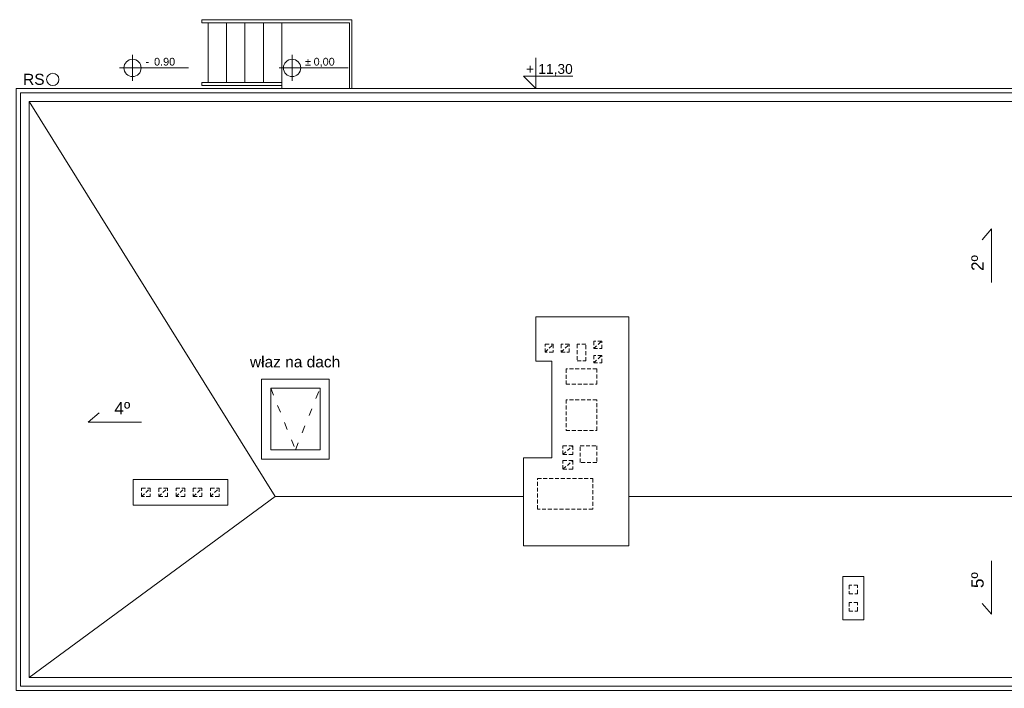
# Model space of a CAD drawing. Header units: millimetres. Extents: x 167773 to 185035, y -114105 to -66770.
# Tile 3 of 114: x 170968 to 172569, y -112101 to -111015. Entities that reach past the tile are written whole.
import ezdxf
from ezdxf.enums import TextEntityAlignment as Align

# ---------------------------------------------------------------- set-up
doc = ezdxf.new("R2010")
doc.units = ezdxf.units.MM
doc.linetypes.add('ACAD_ISO03W100', pattern=[30, 12, -18])
doc.linetypes.add('HIDDEN', pattern=[9.525, 6.35, -3.175])
doc.layers.get('0').update_dxf_attribs({"lineweight": 9})
for name, color, linetype, lineweight in [('a-op_text', 7, 'Continuous', 9), ('b-przerywana1', 9, 'ACAD_ISO03W100', 9), ('b-widokowa', 7, 'Continuous', 9), ('h-hatch', 8, 'Continuous', 9), ('opis text', 7, 'Continuous', 9)]:
    doc.layers.add(name, color=color, linetype=linetype, lineweight=lineweight)
doc.styles.add('PPAB_100', font='arial.ttf', dxfattribs={"height": 18})
doc.styles.add('PPAB_50', font='arial.ttf', dxfattribs={"height": 8})

# ---------------------------------------------------------------- blocks, each defined once
blk = doc.blocks.new('kota')
at = {"layer": 'a-op_text'}
for p, q in [((-27153.37, 102049.9), (-27153.37, 102074.9)), ((-27163.37, 102059.9), (-27123.37, 102059.9)), ((-27153.37, 102049.9), (-27163.37, 102059.9))]:
    blk.add_line(p, q, dxfattribs=at)
at = {"layer": 'a-op_text', "style": 'PPAB_50', "flags": 4}
for tag, p in [('ZNAK', (-27161.37, 102061.9)), ('WARTOSC', (-27151.37, 102061.9))]:
    blk.add_attdef(tag, p, '', height=8, dxfattribs=at)
blk = doc.blocks.new('kotapozioma')
for p, q in [((49330.1, 104.4), (49330.1, 134.4)), ((49315.1, 119.4), (49395.1, 119.4))]:
    blk.add_line(p, q)
blk.add_circle((49330.1, 119.4), 10)
at = {"layer": 'opis text', "style": 'PPAB_50'}
for tag, p in [('ZNAK', (49345.1, 119.4)), ('WARTOSC', (49355.1, 119.4))]:
    blk.add_attdef(tag, text='', height=9, dxfattribs=at).set_placement(p, align=Align.BOTTOM_LEFT)

msp = doc.modelspace()

# ---------------------------------------------------------------- linework, layer by layer
at = {"layer": 'a-op_text'}
for points in [[(172547.9, -111441.8), (172547.9, -111355), (172532.6, -111372.5)], [(171166.4, -111668.9), (171079.7, -111668.9), (171097.2, -111653.6)], [(172547.9, -111894.3), (172547.9, -111981.1), (172532.6, -111963.6)]]:
    msp.add_lwpolyline(points, dxfattribs=at)
at = {"layer": 'b-przerywana1', "linetype": 'HIDDEN'}
for p, q in [((171822.4, -111555.4), (171835.4, -111542.4)), ((171848.4, -111555.4), (171861.4, -111542.4)), ((171901.4, -111549.4), (171914.4, -111537.4)), ((171901.4, -111572.4), (171914.4, -111560.4)), ((171851.4, -111721.4), (171867.4, -111707.4)), ((171851.4, -111745.4), (171867.4, -111731.4)), ((171166.4, -111789.9), (171180.4, -111775.9)), ((171194.4, -111789.9), (171208.4, -111775.9)), ((171222.4, -111789.9), (171236.4, -111775.9)), ((171250.4, -111789.9), (171264.4, -111775.9)), ((171278.4, -111789.9), (171292.4, -111775.9)), ((172306.4, -111989.9), (172340.4, -111989.9))]:
    msp.add_line(p, q, dxfattribs=at)
for points in [[(171822.4, -111542.4), (171835.4, -111542.4), (171835.4, -111555.4), (171822.4, -111555.4)], [(171848.4, -111555.4), (171861.4, -111555.4), (171861.4, -111542.4), (171848.4, -111542.4)], [(171888.4, -111542.4), (171874.4, -111542.4), (171874.4, -111569.4), (171888.4, -111569.4)], [(171901.4, -111549.4), (171914.4, -111549.4), (171914.4, -111537.4), (171901.4, -111537.4)], [(171901.4, -111572.4), (171914.4, -111572.4), (171914.4, -111560.4), (171901.4, -111560.4)], [(171856.4, -111607.4), (171906.4, -111607.4), (171906.4, -111582.4), (171856.4, -111582.4)], [(171856.4, -111682.4), (171906.4, -111682.4), (171906.4, -111632.4), (171856.4, -111632.4)], [(171867.4, -111721.4), (171851.4, -111721.4), (171851.4, -111707.4), (171867.4, -111707.4)], [(171906.4, -111734.4), (171879.4, -111734.4), (171879.4, -111707.4), (171906.4, -111707.4)], [(171867.4, -111745.4), (171851.4, -111745.4), (171851.4, -111731.4), (171867.4, -111731.4)], [(171809.9, -111760.4), (171899.9, -111760.4), (171899.9, -111810.4), (171809.9, -111810.4)], [(171166.4, -111775.9), (171180.4, -111775.9), (171180.4, -111789.9), (171166.4, -111789.9)], [(171194.4, -111789.9), (171208.4, -111789.9), (171208.4, -111775.9), (171194.4, -111775.9)], [(171222.4, -111775.9), (171236.4, -111775.9), (171236.4, -111789.9), (171222.4, -111789.9)], [(171250.4, -111789.9), (171264.4, -111789.9), (171264.4, -111775.9), (171250.4, -111775.9)], [(171278.4, -111775.9), (171292.4, -111775.9), (171292.4, -111789.9), (171278.4, -111789.9)], [(172316.4, -111947.9), (172330.4, -111947.9), (172330.4, -111933.9), (172316.4, -111933.9)], [(172316.4, -111975.9), (172330.4, -111975.9), (172330.4, -111961.9), (172316.4, -111961.9)]]:
    msp.add_lwpolyline(points, close=True, dxfattribs=at)
at = {"layer": 'b-przerywana1'}
msp.add_lwpolyline([(171376.4, -111613.9), (171416.4, -111713.9), (171456.4, -111613.9)], dxfattribs=at)
at = {"layer": 'b-widokowa'}
for p, q in [((171383.4, -111789.9), (170983.4, -111147.9)), ((171383.4, -111789.9), (170983.4, -112083.9)), ((171787.4, -111789.9), (171383.4, -111789.9)), ((173469.4, -111789.9), (171958.4, -111789.9))]:
    msp.add_line(p, q, dxfattribs=at)
for points in [[(170962.4, -111126.9), (179273.4, -111126.9), (179273.4, -112104.9), (170962.4, -112104.9)], [(170969.4, -111133.9), (179266.4, -111133.9), (179266.4, -112097.9), (170969.4, -112097.9)], [(170983.4, -111147.9), (179252.4, -111147.9), (179252.4, -112083.9), (170983.4, -112083.9)], [(171787.4, -111726.9), (171787.4, -111869.9), (171958.4, -111869.9), (171958.4, -111497.9), (171807.4, -111497.9), (171807.4, -111569.9), (171833.4, -111569.9), (171833.4, -111726.9)], [(171361.4, -111728.9), (171471.4, -111728.9), (171471.4, -111598.9), (171361.4, -111598.9)], [(171376.4, -111713.9), (171456.4, -111713.9), (171456.4, -111613.9), (171376.4, -111613.9)], [(171152.4, -111761.9), (171306.4, -111761.9), (171306.4, -111803.9), (171152.4, -111803.9)], [(172306.4, -111919.9), (172340.4, -111919.9), (172340.4, -111989.9), (172306.4, -111989.9)]]:
    msp.add_lwpolyline(points, close=True, dxfattribs=at)
at = {"layer": 'b-widokowa', "ltscale": 0.5}
msp.add_circle((171021.9, -111111.9), 10, dxfattribs=at)
at = {"layer": 'h-hatch'}
for p, q in [((171264.4, -111014.9), (171508.4, -111014.9)), ((171264.4, -111019.9), (171264.4, -111014.9)), ((171264.4, -111019.9), (171504.4, -111019.9)), ((171274.4, -111116.9), (171274.4, -111019.9)), ((171304.4, -111116.9), (171304.4, -111019.9)), ((171334.4, -111116.9), (171334.4, -111019.9)), ((171364.4, -111019.9), (171364.4, -111116.9)), ((171394.4, -111116.9), (171394.4, -111019.9)), ((171394.4, -111019.9), (171394.4, -111126.9)), ((171504.4, -111126.9), (171504.4, -111019.9)), ((171508.4, -111126.9), (171508.4, -111014.9)), ((171264.4, -111116.9), (171394.4, -111116.9)), ((171264.4, -111116.9), (171264.4, -111121.9)), ((171394.4, -111121.9), (171394.4, -111116.9)), ((171264.4, -111121.9), (171394.4, -111121.9)), ((171394.4, -111126.9), (171394.4, -111121.9))]:
    msp.add_line(p, q, dxfattribs=at)

# ---------------------------------------------------------------- block references
at = {"layer": 'a-op_text'}
ref = msp.add_blockref('kota', (226114.1, -315226.7), dxfattribs=dict(at, xscale=2, yscale=2, zscale=2))
ref.add_attrib('ZNAK', '+', (171791.3, -111102.9), dxfattribs={"height": 16, "style": 'PPAB_50'})
ref.add_attrib('WARTOSC', '11,30', (171811.3, -111102.9), dxfattribs={"height": 16, "style": 'PPAB_50'})
at = {"layer": 'h-hatch', "xscale": 1.399999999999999, "yscale": 1.399999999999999, "zscale": 1.399999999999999}
for p, values in [((102089.5, -111260.4), {'WARTOSC': '0.90', 'ZNAK': '-'}), ((102348.9, -111260.4), {'WARTOSC': '0,00', 'ZNAK': '%%p'})]:
    msp.add_blockref('kotapozioma', p, dxfattribs=at).add_auto_attribs(values)

# ---------------------------------------------------------------- texts
at = {"layer": 'a-op_text', "ltscale": 0.5, "insert": (170991.2, -111111.9), "char_height": 18, "width": 60, "attachment_point": 5, "style": 'PPAB_100'}
msp.add_mtext('RS', dxfattribs=at)
at = {"layer": 'a-op_text', "char_height": 20, "width": 26.248, "rotation": 90, "style": 'PPAB_100'}
for s, insert, attachment_point in [('{\\fArial|b0|i0|c238|p32;2º}', (172515.3, -111423.3), 1), ('{\\fArial|b0|i0|c238|p34;5\\fArial|b0|i0|c238|p32;º}', (172515.3, -111912.8), 3)]:
    msp.add_mtext(s, dxfattribs=dict(at, insert=insert, attachment_point=attachment_point))
at = {"layer": 'a-op_text'}
for s, insert, char_height, width, attachment_point, style in [('{\\fArial|b0|i0|c238|p34;właz na dach}', (171342.5, -111561.9), 18, 227.162, 1, 'PPAB_50'), ('{\\fArial|b0|i0|c238|p32;4º}', (171147.9, -111636.3), 20, 26.248, 3, 'PPAB_100')]:
    msp.add_mtext(s, dxfattribs=dict(at, insert=insert, char_height=char_height, width=width, attachment_point=attachment_point, style=style))

doc.saveas('drawing.dxf')
